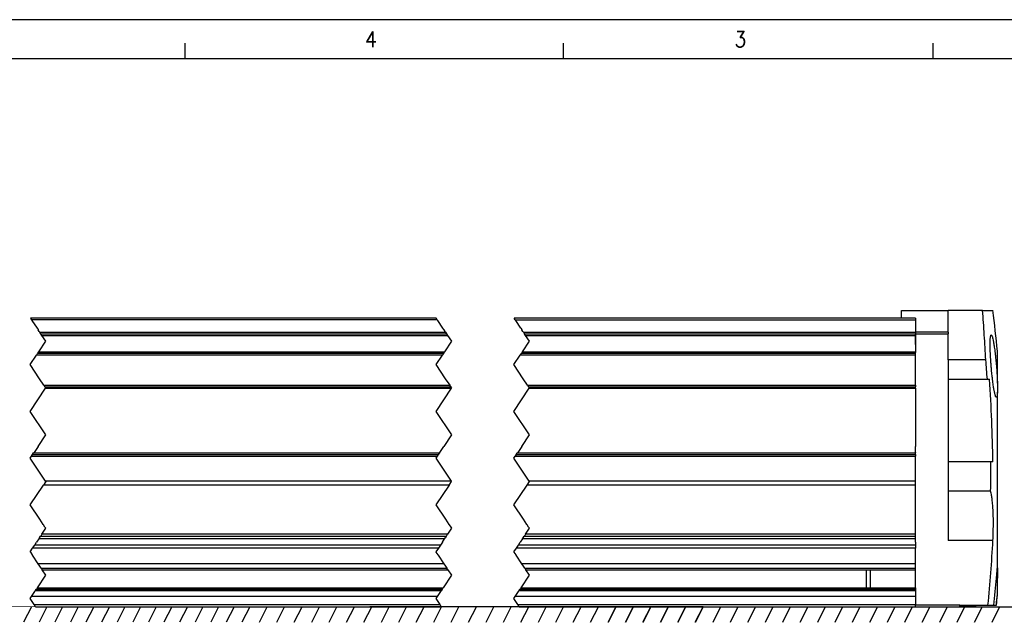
# Model space of a CAD drawing. Header units: millimetres. Extents: x -285 to 2170, y -283 to 203.
# Tile 10 of 33: x 92 to 218, y 126 to 203. Entities that reach past the tile are written whole.
import ezdxf

# ---------------------------------------------------------------- set-up
doc = ezdxf.new("R2010")
doc.units = ezdxf.units.MM
doc.linetypes.add('DOT_CENTER', pattern=[14, 12, -1, 0, -1])
doc.layers.add('1', color=7, linetype='Continuous')
doc.styles.add('CONVERTER_11', font='txt.shx', dxfattribs={"width": 0.9})

# ---------------------------------------------------------------- blocks, each defined once
blk = doc.blocks.new('Marco_a2', base_point=(304.21, -212.02))
at = {"layer": '1', "color": 2, "linetype": 'Continuous'}
for p, q in [((309.21, 202.98), (-284.79, 202.98)), ((113.44, 197.98), (113.44, 199.98)), ((161.96, 197.98), (161.96, 199.98)), ((209.38, 197.98), (209.38, 199.98))]:
    blk.add_line(p, q, dxfattribs=at)
at = {"layer": '1', "color": 7, "linetype": 'Continuous'}
blk.add_line((304.21, 197.98), (-264.79, 197.98), dxfattribs=at)
at = {"layer": '1', "color": 2, "char_height": 2, "attachment_point": 4, "line_spacing_factor": 1.20048, "style": 'CONVERTER_11'}
for s, insert in [('4', (136.49, 200.47)), ('3', (183.86, 200.47))]:
    blk.add_mtext(s, dxfattribs=dict(at, insert=insert))
blk = doc.blocks.new('Top', base_point=(304.21, -212.02))
at = {"layer": '1', "color": 2, "linetype": 'Continuous'}
for p, q in [((168.68, 127.69), (167.68, 125.69)), ((170.91, 127.69), (169.91, 125.69)), ((173.15, 127.69), (172.15, 125.69)), ((175.38, 127.69), (174.38, 125.69)), ((177.62, 127.69), (176.62, 125.69)), ((179.86, 127.69), (178.86, 125.69)), ((182.09, 127.69), (181.09, 125.69)), ((184.33, 127.69), (183.33, 125.69))]:
    blk.add_line(p, q, dxfattribs=at)
blk.add_blockref('Marco_a2', (304.21, -212.02))
blk = doc.blocks.new('REGLA__36', base_point=(-163.4, 127.69))
at = {"color": 7, "linetype": 'Continuous'}
for p, q in [((205.3, 164.69), (205.3, 165.69)), ((205.3, 165.69), (205.3, 165.69)), ((205.3, 165.69), (211.3, 165.69)), ((205.3, 164.69), (205.3, 165.69)), ((215.7, 165.69), (211.3, 165.69)), ((211.3, 162.89), (211.3, 165.69)), ((215.7, 165.69), (217.03, 165.69)), ((145.63, 164.69), (93.59, 164.69)), ((205.3, 164.69), (155.63, 164.69)), ((207.1, 164.69), (205.3, 164.69)), ((207.1, 164.69), (207.1, 162.89)), ((94.93, 162.69), (146.96, 162.69)), ((156.96, 162.69), (207.1, 162.69)), ((207.1, 162.69), (211.3, 162.69)), ((207.1, 162.49), (207.1, 162.69)), ((207.1, 162.69), (207.1, 162.49)), ((207.1, 162.49), (207.1, 161.32)), ((207.1, 161.32), (207.1, 162.49)), ((211.3, 159.33), (211.3, 162.69)), ((207.1, 161.32), (207.1, 160.37)), ((207.1, 160.37), (207.1, 160.28)), ((94.54, 160.2), (146.57, 160.2)), ((156.57, 160.2), (207.1, 160.2)), ((201.3, 160.28), (207.1, 160.28)), ((207.1, 160.2), (207.1, 160.28)), ((207.1, 160.03), (207.1, 160.2)), ((207.1, 158.69), (207.1, 160)), ((211.3, 159.33), (211.3, 156.87)), ((216.11, 159.33), (211.3, 159.33)), ((207.1, 156.1), (207.1, 158.69)), ((211.3, 156.87), (216.31, 156.87)), ((211.3, 156.87), (211.3, 146.25)), ((216.31, 156.87), (216.58, 156.87)), ((95.46, 155.9), (147.49, 155.9)), ((157.49, 155.9), (207.1, 155.9)), ((207.1, 156.06), (207.1, 155.9)), ((207.1, 155.7), (207.1, 155.9)), ((207.1, 155.7), (207.1, 148.24)), ((207.1, 147.48), (207.1, 148.24)), ((93.87, 147.2), (145.9, 147.2)), ((155.9, 147.2), (207.1, 147.2)), ((207.1, 147.48), (207.1, 147.4)), ((207.1, 147.2), (207.1, 147.4)), ((207.1, 147.2), (207.1, 147.03)), ((207.1, 143.77), (207.1, 147)), ((211.3, 146.25), (211.3, 142.51)), ((216.74, 146.25), (211.3, 146.25)), ((217.01, 146.25), (216.74, 146.25)), ((217.6, 145.54), (217.6, 146.26)), ((217.6, 144.1), (217.6, 145.54)), ((217.6, 143.38), (217.6, 144.1)), ((147.29, 143.27), (95.26, 143.27)), ((207.1, 143.27), (157.29, 143.27)), ((207.1, 143.72), (207.1, 143.77)), ((207.1, 143.27), (207.1, 143.72)), ((207.1, 138.24), (207.1, 143.27)), ((216.73, 142.51), (211.3, 142.51)), ((211.3, 142.51), (211.3, 136.18)), ((207.1, 138.18), (207.1, 138.24)), ((207.1, 137.9), (207.1, 138.18)), ((207.1, 136.97), (207.1, 137.9)), ((146.69, 136.38), (94.66, 136.38)), ((94.89, 136.72), (146.92, 136.72)), ((94.91, 136.75), (146.94, 136.75)), ((147.09, 136.97), (95.06, 136.97)), ((207.1, 136.38), (156.69, 136.38)), ((156.92, 136.72), (207.1, 136.72)), ((156.94, 136.75), (207.1, 136.75)), ((207.1, 136.97), (157.09, 136.97)), ((207.1, 136.75), (207.1, 136.97)), ((207.1, 136.72), (207.1, 136.75)), ((207.1, 136.38), (207.1, 136.72)), ((207.1, 135.96), (207.1, 136.38)), ((145.91, 135.2), (93.88, 135.2)), ((146.17, 135.59), (94.14, 135.59)), ((207.1, 135.2), (155.91, 135.2)), ((207.1, 135.59), (156.17, 135.59)), ((207.1, 135.96), (207.1, 135.59)), ((207.1, 135.59), (207.1, 135.2)), ((207.1, 133.2), (207.1, 135.2)), ((146.62, 133.2), (94.59, 133.2)), ((207.1, 133.2), (156.62, 133.2)), ((207.1, 132.62), (207.1, 133.2)), ((207.1, 132.42), (207.1, 132.62)), ((95.11, 132.42), (147.14, 132.42)), ((157.14, 132.42), (201.3, 132.42)), ((201.3, 132.42), (207.1, 132.42)), ((207.1, 130.12), (207.1, 132.42)), ((217.6, 129.3), (217.6, 131.33)), ((94.49, 130.12), (146.52, 130.12)), ((156.52, 130.12), (201.3, 130.12)), ((201.3, 130.12), (207.1, 130.12)), ((207.1, 130.12), (207.1, 129.92)), ((145.77, 128.99), (93.74, 128.99)), ((146.25, 129.71), (94.22, 129.71)), ((207.1, 128.99), (155.77, 128.99)), ((207.1, 129.71), (156.25, 129.71)), ((207.1, 129.92), (207.1, 129.71)), ((207.1, 129.71), (207.1, 128.99)), ((207.1, 128.99), (207.1, 127.99)), ((94.06, 127.99), (146.09, 127.99)), ((156.09, 127.99), (207.1, 127.99)), ((207.1, 127.99), (207.1, 127.89)), ((207.1, 127.69), (207.1, 127.89)), ((212.8, 127.89), (207.1, 127.89)), ((212.8, 127.89), (216.39, 127.89)), ((214.5, 127.76), (212.8, 127.76)), ((216.39, 127.89), (217.17, 127.89)), ((217.17, 127.89), (217.46, 127.89)), ((217.46, 127.89), (217.48, 127.89))]:
    blk.add_line(p, q, dxfattribs=at)
at = {"color": 2, "linetype": 'DOT_CENTER'}
for p, q in [((93.59, 164.69), (93.73, 164.49)), ((93.73, 164.49), (93.77, 164.42)), ((93.77, 164.42), (93.79, 164.39)), ((93.79, 164.39), (94.45, 163.41)), ((145.76, 164.49), (145.63, 164.69)), ((145.81, 164.42), (145.76, 164.49)), ((145.83, 164.39), (145.81, 164.42)), ((146.48, 163.41), (145.83, 164.39)), ((155.76, 164.49), (155.63, 164.69)), ((155.81, 164.42), (155.76, 164.49)), ((155.83, 164.39), (155.81, 164.42)), ((156.48, 163.41), (155.83, 164.39)), ((94.45, 163.41), (94.57, 163.24)), ((94.57, 163.24), (94.6, 163.19)), ((94.73, 162.99), (94.6, 163.19)), ((94.75, 162.96), (94.73, 162.99)), ((94.79, 162.89), (94.75, 162.96)), ((94.93, 162.69), (94.79, 162.89)), ((146.6, 163.24), (146.48, 163.41)), ((146.63, 163.19), (146.6, 163.24)), ((146.63, 163.19), (146.76, 162.99)), ((146.76, 162.99), (146.78, 162.96)), ((146.78, 162.96), (146.83, 162.89)), ((146.83, 162.89), (146.96, 162.69)), ((156.48, 163.41), (156.6, 163.24)), ((156.63, 163.19), (156.6, 163.24)), ((156.76, 162.99), (156.63, 163.19)), ((156.76, 162.99), (156.78, 162.96)), ((156.78, 162.96), (156.83, 162.89)), ((156.83, 162.89), (156.96, 162.69)), ((94.66, 160.37), (95.57, 161.74)), ((95.06, 162.49), (94.93, 162.69)), ((95.57, 161.74), (95.06, 162.49)), ((147.6, 161.74), (146.69, 160.37)), ((146.96, 162.69), (147.09, 162.49)), ((147.09, 162.49), (147.6, 161.74)), ((156.69, 160.37), (157.6, 161.74)), ((157.09, 162.49), (156.96, 162.69)), ((157.6, 161.74), (157.09, 162.49)), ((94.54, 160.2), (94.66, 160.37)), ((146.69, 160.37), (146.57, 160.2)), ((156.69, 160.37), (156.57, 160.2)), ((93.57, 158.74), (94.37, 159.94)), ((94.37, 159.94), (94.41, 160)), ((94.41, 160), (94.52, 160.17)), ((94.52, 160.17), (94.54, 160.2)), ((146.4, 159.94), (145.6, 158.74)), ((146.44, 160), (146.4, 159.94)), ((146.56, 160.17), (146.44, 160)), ((146.57, 160.2), (146.56, 160.17)), ((155.6, 158.74), (156.4, 159.94)), ((156.4, 159.94), (156.44, 160)), ((156.44, 160), (156.56, 160.17)), ((156.57, 160.2), (156.56, 160.17)), ((94.77, 156.93), (93.57, 158.74)), ((145.6, 158.74), (146.8, 156.93)), ((156.8, 156.93), (155.6, 158.74)), ((95.33, 156.1), (94.77, 156.93)), ((146.8, 156.93), (147.36, 156.1)), ((157.36, 156.1), (156.8, 156.93)), ((93.57, 152.74), (95.54, 155.7)), ((95.33, 156.1), (95.46, 155.9)), ((95.57, 155.74), (95.46, 155.9)), ((95.54, 155.7), (95.57, 155.74)), ((147.57, 155.7), (145.6, 152.74)), ((147.49, 155.9), (147.36, 156.1)), ((147.49, 155.9), (147.6, 155.74)), ((147.6, 155.74), (147.57, 155.7)), ((155.6, 152.74), (157.57, 155.7)), ((157.36, 156.1), (157.49, 155.9)), ((157.6, 155.74), (157.49, 155.9)), ((157.57, 155.7), (157.6, 155.74)), ((95.57, 149.74), (93.57, 152.74)), ((145.6, 152.74), (147.6, 149.74)), ((157.6, 149.74), (155.6, 152.74)), ((94.57, 148.24), (95.57, 149.74)), ((147.6, 149.74), (146.6, 148.24)), ((156.6, 148.24), (157.6, 149.74)), ((94.57, 148.24), (94.06, 147.48)), ((146.09, 147.48), (146.6, 148.24)), ((156.6, 148.24), (156.09, 147.48)), ((93.57, 146.74), (93.74, 147)), ((94.24, 145.73), (93.57, 146.74)), ((93.74, 147), (93.87, 147.2)), ((93.87, 147.2), (94.01, 147.4)), ((94.01, 147.4), (94.06, 147.48)), ((145.77, 147), (145.6, 146.74)), ((145.6, 146.74), (146.27, 145.73)), ((145.9, 147.2), (145.77, 147)), ((146.04, 147.4), (145.9, 147.2)), ((146.09, 147.48), (146.04, 147.4)), ((155.6, 146.74), (155.77, 147)), ((156.27, 145.73), (155.6, 146.74)), ((155.9, 147.2), (155.77, 147)), ((155.9, 147.2), (156.04, 147.4)), ((156.04, 147.4), (156.09, 147.48)), ((95.54, 143.77), (94.24, 145.73)), ((146.27, 145.73), (147.57, 143.77)), ((157.57, 143.77), (156.27, 145.73)), ((93.57, 140.74), (95.26, 143.27)), ((95.57, 143.74), (95.26, 143.27)), ((95.54, 143.77), (95.57, 143.74)), ((147.29, 143.27), (145.6, 140.74)), ((147.29, 143.27), (147.6, 143.74)), ((147.6, 143.74), (147.57, 143.77)), ((155.6, 140.74), (157.29, 143.27)), ((157.29, 143.27), (157.6, 143.74)), ((157.6, 143.74), (157.57, 143.77)), ((94.79, 138.9), (93.57, 140.74)), ((145.6, 140.74), (146.82, 138.9)), ((156.82, 138.9), (155.6, 140.74)), ((95.23, 138.24), (94.79, 138.9)), ((146.82, 138.9), (147.26, 138.24)), ((157.26, 138.24), (156.82, 138.9)), ((95.06, 136.97), (95.57, 137.74)), ((95.27, 138.18), (95.23, 138.24)), ((95.45, 137.9), (95.27, 138.18)), ((95.57, 137.74), (95.45, 137.9)), ((147.6, 137.74), (147.09, 136.97)), ((147.26, 138.24), (147.3, 138.18)), ((147.3, 138.18), (147.49, 137.9)), ((147.49, 137.9), (147.6, 137.74)), ((157.09, 136.97), (157.6, 137.74)), ((157.3, 138.18), (157.26, 138.24)), ((157.49, 137.9), (157.3, 138.18)), ((157.6, 137.74), (157.49, 137.9)), ((94.66, 136.38), (94.38, 135.96)), ((94.74, 136.5), (94.66, 136.38)), ((94.74, 136.5), (94.89, 136.72)), ((94.91, 136.75), (94.89, 136.72)), ((95.06, 136.97), (94.91, 136.75)), ((146.42, 135.96), (146.69, 136.38)), ((146.69, 136.38), (146.77, 136.5)), ((146.92, 136.72), (146.77, 136.5)), ((146.92, 136.72), (146.94, 136.75)), ((146.94, 136.75), (147.09, 136.97)), ((156.69, 136.38), (156.42, 135.96)), ((156.69, 136.38), (156.77, 136.5)), ((156.77, 136.5), (156.92, 136.72)), ((156.94, 136.75), (156.92, 136.72)), ((157.09, 136.97), (156.94, 136.75)), ((93.57, 134.74), (93.88, 135.2)), ((93.88, 135.2), (94.14, 135.59)), ((94.14, 135.59), (94.38, 135.96)), ((145.91, 135.2), (145.6, 134.74)), ((146.17, 135.59), (145.91, 135.2)), ((146.42, 135.96), (146.17, 135.59)), ((155.6, 134.74), (155.91, 135.2)), ((155.91, 135.2), (156.17, 135.59)), ((156.17, 135.59), (156.42, 135.96)), ((93.59, 134.69), (93.57, 134.74)), ((93.59, 134.69), (93.84, 134.32)), ((93.86, 134.29), (93.84, 134.32)), ((94.59, 133.2), (93.86, 134.29)), ((145.6, 134.74), (145.63, 134.69)), ((145.87, 134.32), (145.63, 134.69)), ((145.87, 134.32), (145.89, 134.29)), ((145.89, 134.29), (146.62, 133.2)), ((155.63, 134.69), (155.6, 134.74)), ((155.87, 134.32), (155.63, 134.69)), ((155.89, 134.29), (155.87, 134.32)), ((156.62, 133.2), (155.89, 134.29)), ((94.79, 132.9), (94.59, 133.2)), ((94.98, 132.62), (94.79, 132.9)), ((94.98, 132.62), (95.11, 132.42)), ((146.62, 133.2), (146.82, 132.9)), ((146.82, 132.9), (147.01, 132.62)), ((147.14, 132.42), (147.01, 132.62)), ((156.82, 132.9), (156.62, 133.2)), ((157.01, 132.62), (156.82, 132.9)), ((157.01, 132.62), (157.14, 132.42)), ((94.49, 130.12), (95.57, 131.74)), ((95.57, 131.74), (95.11, 132.42)), ((147.6, 131.74), (146.52, 130.12)), ((147.14, 132.42), (147.6, 131.74)), ((156.52, 130.12), (157.6, 131.74)), ((157.6, 131.74), (157.14, 132.42)), ((94.49, 130.12), (94.36, 129.92)), ((146.39, 129.92), (146.52, 130.12)), ((156.52, 130.12), (156.39, 129.92)), ((93.57, 128.74), (93.74, 128.99)), ((93.74, 128.99), (94.17, 129.65)), ((94.17, 129.65), (94.22, 129.71)), ((94.22, 129.71), (94.36, 129.92)), ((145.77, 128.99), (145.6, 128.74)), ((146.2, 129.65), (145.77, 128.99)), ((146.25, 129.71), (146.2, 129.65)), ((146.39, 129.92), (146.25, 129.71)), ((155.6, 128.74), (155.77, 128.99)), ((155.77, 128.99), (156.2, 129.65)), ((156.2, 129.65), (156.25, 129.71)), ((156.25, 129.71), (156.39, 129.92)), ((94.06, 127.99), (93.57, 128.74)), ((94.26, 127.69), (94.06, 127.99)), ((145.6, 128.74), (146.09, 127.99)), ((146.09, 127.99), (146.29, 127.69)), ((156.09, 127.99), (155.6, 128.74)), ((156.29, 127.69), (156.09, 127.99))]:
    blk.add_line(p, q, dxfattribs=at)
at = {"color": 3, "linetype": 'Continuous'}
for p, q in [((145.76, 164.49), (93.73, 164.49)), ((155.76, 164.49), (207.1, 164.49)), ((94.79, 162.89), (146.83, 162.89)), ((156.83, 162.89), (207.1, 162.89)), ((211.3, 162.89), (207.1, 162.89)), ((95.06, 162.49), (147.09, 162.49)), ((157.09, 162.49), (207.1, 162.49)), ((94.66, 160.37), (146.69, 160.37)), ((156.69, 160.37), (207.1, 160.37)), ((94.41, 160), (146.44, 160)), ((156.44, 160), (207.1, 160)), ((95.33, 156.1), (147.36, 156.1)), ((95.54, 155.7), (147.57, 155.7)), ((157.36, 156.1), (207.1, 156.1)), ((157.57, 155.7), (207.1, 155.7)), ((93.74, 147), (145.77, 147)), ((94.01, 147.4), (146.04, 147.4)), ((155.77, 147), (207.1, 147)), ((156.04, 147.4), (207.1, 147.4)), ((147.57, 143.77), (95.54, 143.77)), ((207.1, 143.77), (157.57, 143.77)), ((217.03, 136.18), (211.3, 136.18)), ((94.98, 132.62), (147.01, 132.62)), ((157.01, 132.62), (207.1, 132.62)), ((217.48, 131.33), (217.6, 131.33)), ((94.36, 129.92), (146.39, 129.92)), ((156.39, 129.92), (207.1, 129.92))]:
    blk.add_line(p, q, dxfattribs=at)
at = {"color": 2, "linetype": 'Continuous'}
for p, q in [((94.26, 127.69), (146.29, 127.69)), ((156.29, 127.69), (207.1, 127.69))]:
    blk.add_line(p, q, dxfattribs=at)
at = {"color": 7, "linetype": 'Continuous'}
for centre, radius, start, end in [((50.33, 144.81), 168, 5.345, 7.1419), ((50.33, 144.81), 166.42, 4.155, 5.0073), ((50.33, 144.81), 166.69, 0.4953, 4.1482), ((50.33, 144.81), 166.42, 359.2074, 0.4961), ((50.33, 144.81), 166.92, 354.1846, 357.0376), ((50.33, 144.81), 167.69, 354.2115, 355.3913), ((50.33, 144.81), 167.99, 354.2216, 354.7048), ((50.33, 144.81), 168, 354.2221, 354.655), ((214.5, 128.76), 1, 270, 300.1722)]:
    blk.add_arc(centre, radius, start, end, dxfattribs=at)
for points, knots in [([(216.11, 159.33), (216.08, 159.87), (216.02, 160.94), (215.92, 162.54), (215.82, 164.12), (215.74, 165.17), (215.7, 165.69)], [0, 0, 0, 0, 1.612844, 3.212892, 4.802142, 6.375539, 6.375539, 6.375539, 6.375539]), ([(207.1, 162.89), (207.1, 162.88), (207.1, 162.86), (207.1, 162.82), (207.1, 162.78), (207.1, 162.75), (207.1, 162.73), (207.1, 162.71), (207.1, 162.7), (207.1, 162.7), (207.1, 162.69)], [0, 0, 0, 0, 0.0390169, 0.0765367, 0.1169791, 0.1414214, 0.170252, 0.1847759, 0.196151, 0.2, 0.2, 0.2, 0.2]), ([(211.3, 162.89), (211.3, 162.88), (211.3, 162.86), (211.3, 162.82), (211.3, 162.78), (211.3, 162.75), (211.3, 162.73), (211.3, 162.71), (211.3, 162.7), (211.3, 162.7), (211.3, 162.69)], [0, 0, 0, 0, 0.0390169, 0.0765367, 0.1169791, 0.1414214, 0.170252, 0.1847759, 0.196151, 0.2, 0.2, 0.2, 0.2]), ([(217.47, 154.54), (217.46, 154.54), (217.42, 154.56), (217.39, 154.63), (217.36, 154.71), (217.32, 154.83), (217.28, 154.99), (217.24, 155.16), (217.21, 155.32), (217.18, 155.48), (217.14, 155.68), (217.1, 155.95), (217.05, 156.27), (217.01, 156.56), (216.98, 156.83), (216.95, 157.06), (216.92, 157.35), (216.88, 157.7), (216.85, 158.09), (216.82, 158.44), (216.79, 158.74), (216.77, 158.99), (216.75, 159.29), (216.73, 159.64), (216.71, 160.02), (216.69, 160.46), (216.67, 160.94), (216.67, 161.42), (216.68, 161.8), (216.69, 162.07), (216.71, 162.23), (216.73, 162.36), (216.75, 162.45), (216.77, 162.52), (216.8, 162.53), (216.81, 162.54)], [0, 0, 0, 0, 0.047118, 0.120592, 0.208133, 0.317051, 0.482575, 0.717808, 0.825374, 0.983037, 1.193741, 1.460461, 1.786203, 2.173998, 2.344699, 2.579098, 2.873009, 3.222258, 3.622684, 4.070146, 4.265038, 4.521824, 4.830473, 5.180966, 5.563299, 5.96749, 6.514911, 6.996538, 7.403099, 7.641384, 7.807412, 7.915198, 8.029525, 8.088642, 8.117259, 8.117259, 8.117259, 8.117259]), ([(216.81, 162.54), (216.82, 162.53), (216.85, 162.52), (216.89, 162.46), (216.94, 162.34), (216.99, 162.14), (217.04, 161.94), (217.08, 161.75), (217.1, 161.6), (217.14, 161.39), (217.18, 161.13), (217.23, 160.8), (217.27, 160.51), (217.3, 160.25), (217.33, 160.02), (217.36, 159.73), (217.4, 159.38), (217.44, 158.98), (217.48, 158.51), (217.52, 157.97), (217.55, 157.49), (217.57, 157.08), (217.59, 156.73), (217.6, 156.47), (217.6, 156.34)], [0, 0, 0, 0, 0.030042, 0.091991, 0.208159, 0.424552, 0.71579, 0.82363, 0.981216, 1.191516, 1.457528, 1.782284, 2.168838, 2.339631, 2.574162, 2.868311, 3.217971, 3.61905, 4.067472, 4.651742, 5.223396, 5.527898, 5.886926, 6.281767, 6.281767, 6.281767, 6.281767]), ([(217.6, 156.34), (217.6, 156.84), (217.6, 157.86), (217.6, 159.05), (217.6, 159.92), (217.6, 160.28), (217.6, 160.46)], [0, 0, 0, 0, 1.50034, 3.047712, 3.581186, 4.114661, 4.114661, 4.114661, 4.114661]), ([(201.3, 160.28), (201.29, 160.27), (201.28, 160.26), (201.26, 160.24), (201.24, 160.23), (201.23, 160.21), (201.22, 160.2), (201.21, 160.2), (201.21, 160.2)], [0, 0, 0, 0, 0.0286054, 0.0570484, 0.0821232, 0.107068, 0.1157454, 0.1255895, 0.1255895, 0.1255895, 0.1255895]), ([(201.3, 160.28), (201.3, 160.28), (201.3, 160.26), (201.3, 160.23), (201.3, 160.21), (201.3, 160.2)], [0, 0, 0, 0, 0.01413409, 0.04101734, 0.08549661, 0.08549661, 0.08549661, 0.08549661]), ([(207.1, 160), (207.1, 160), (207.1, 160.01), (207.1, 160.03), (207.1, 160.03)], [0, 0, 0, 0, 0.01825242, 0.0363958, 0.0363958, 0.0363958, 0.0363958]), ([(207.1, 156.1), (207.1, 156.09), (207.1, 156.09), (207.1, 156.08), (207.1, 156.07), (207.1, 156.06), (207.1, 156.06)], [0, 0, 0, 0, 0.00914612, 0.01827311, 0.02736186, 0.03639336, 0.03639336, 0.03639336, 0.03639336]), ([(217.6, 156.34), (217.6, 156.24), (217.6, 156.04), (217.6, 155.75), (217.6, 155.48), (217.6, 155.31), (217.6, 155.22)], [0, 0, 0, 0, 0.293227, 0.615131, 0.86102, 1.120506, 1.120506, 1.120506, 1.120506]), ([(217.6, 155.22), (217.6, 155.14), (217.59, 155.01), (217.57, 154.84), (217.55, 154.7), (217.54, 154.59), (217.49, 154.55), (217.47, 154.54)], [0, 0, 0, 0, 0.2390472, 0.4055193, 0.5135173, 0.6497004, 0.7130944, 0.7130944, 0.7130944, 0.7130944]), ([(217.6, 146.26), (217.6, 147.86), (217.6, 150.84), (217.6, 153.83), (217.6, 155.22)], [0, 0, 0, 0, 4.775798, 8.95746, 8.95746, 8.95746, 8.95746]), ([(207.1, 147.03), (207.1, 147.03), (207.1, 147.02), (207.1, 147.01), (207.1, 147.01), (207.1, 147), (207.1, 147)], [0, 0, 0, 0, 0.0090315, 0.01812025, 0.02724723, 0.03639336, 0.03639336, 0.03639336, 0.03639336]), ([(217.6, 132.69), (217.6, 134.28), (217.6, 137.84), (217.6, 141.41), (217.6, 143.38)], [0, 0, 0, 0, 4.774643, 10.689434, 10.689434, 10.689434, 10.689434]), ([(217.03, 136.18), (217.05, 136.55), (217.07, 137.2), (217.09, 138.16), (217.09, 139.04), (217.06, 139.9), (217.01, 140.69), (216.94, 141.37), (216.86, 141.97), (216.78, 142.32), (216.73, 142.51)], [0, 0, 0, 0, 1.109011, 1.95159, 2.877472, 3.746938, 4.541535, 5.248611, 5.786833, 6.350143, 6.350143, 6.350143, 6.350143]), ([(217.48, 131.33), (217.49, 131.46), (217.51, 131.69), (217.54, 132.04), (217.57, 132.36), (217.59, 132.59), (217.6, 132.69)], [0, 0, 0, 0, 0.372303, 0.689926, 1.054238, 1.360159, 1.360159, 1.360159, 1.360159]), ([(217.6, 132.69), (217.6, 132.47), (217.6, 132.01), (217.6, 131.56), (217.6, 131.33)], [0, 0, 0, 0, 0.666949, 1.355034, 1.355034, 1.355034, 1.355034]), ([(200.8, 130.12), (200.8, 130.14), (200.8, 130.17), (200.8, 130.26), (200.8, 130.38), (200.8, 130.53), (200.8, 130.67), (200.8, 130.82), (200.8, 131.02), (200.8, 131.26), (200.8, 131.5), (200.8, 131.7), (200.8, 131.89), (200.8, 132.08), (200.8, 132.26), (200.8, 132.36), (200.8, 132.4), (200.8, 132.42)], [0, 0, 0, 0, 0.048875, 0.095771, 0.263782, 0.425069, 0.54715, 0.673356, 0.873488, 1.137419, 1.401346, 1.60147, 1.727668, 1.978384, 2.178991, 2.24979, 2.3, 2.3, 2.3, 2.3]), ([(201.3, 132.42), (201.3, 132.32), (201.3, 132.15), (201.3, 131.85), (201.3, 131.57), (201.3, 131.26), (201.3, 130.97), (201.3, 130.67), (201.3, 130.39), (201.3, 130.21), (201.3, 130.12)], [0, 0, 0, 0, 0.294862, 0.533147, 0.88371, 1.145892, 1.458025, 1.760758, 2.044409, 2.3, 2.3, 2.3, 2.3]), ([(217.6, 129.16), (217.6, 129.18), (217.6, 129.23), (217.6, 129.28), (217.6, 129.3)], [0, 0, 0, 0, 0.0611601, 0.1466607, 0.1466607, 0.1466607, 0.1466607]), ([(212.8, 127.76), (212.8, 127.76), (212.8, 127.78), (212.8, 127.8), (212.8, 127.84), (212.8, 127.87), (212.8, 127.89)], [0, 0, 0, 0, 0.0155407, 0.0340358, 0.0764271, 0.1354813, 0.1354813, 0.1354813, 0.1354813])]:
    blk.add_open_spline(points, degree=3, knots=knots, dxfattribs=at)
at = {"color": 3, "linetype": 'Continuous'}
blk.add_open_spline([(214.5, 127.76), (214.5, 127.78), (214.5, 127.82), (214.5, 127.87), (214.5, 127.89)], degree=3, knots=[0, 0, 0, 0, 0.0567225, 0.1354813, 0.1354813, 0.1354813, 0.1354813], dxfattribs=at)
blk = doc.blocks.new('Regla_G2_cm1540-T__38', base_point=(-163.4, 127.69))
blk.add_blockref('REGLA__36', (-163.4, 127.69))
blk = doc.blocks.new('E', base_point=(17, 145.236))
at = {"layer": '1', "color": 2, "linetype": 'Continuous'}
for p, q in [((93.718, 127.695), (92.718, 125.695)), ((95.718, 127.695), (94.718, 125.695)), ((97.718, 127.695), (96.718, 125.695)), ((99.718, 127.695), (98.718, 125.695)), ((101.718, 127.695), (100.718, 125.695)), ((103.718, 127.695), (102.718, 125.695)), ((105.718, 127.695), (104.718, 125.695)), ((107.718, 127.695), (106.718, 125.695)), ((109.718, 127.695), (108.718, 125.695)), ((111.718, 127.695), (110.718, 125.695)), ((113.718, 127.695), (112.718, 125.695)), ((115.718, 127.695), (114.718, 125.695)), ((117.718, 127.695), (116.718, 125.695)), ((119.718, 127.695), (118.718, 125.695)), ((121.718, 127.695), (120.718, 125.695)), ((122.954, 125.695), (123.954, 127.695)), ((125.19, 125.695), (126.19, 127.695)), ((127.426, 125.695), (128.426, 127.695)), ((129.662, 125.695), (130.662, 127.695)), ((131.898, 125.695), (132.898, 127.695)), ((134.134, 125.695), (135.134, 127.695)), ((136.37, 125.695), (137.37, 127.695)), ((179.856, 127.695), (137.1, 127.695)), ((138.607, 125.695), (139.607, 127.695)), ((140.843, 125.695), (141.843, 127.695)), ((143.079, 125.695), (144.079, 127.695)), ((145.315, 125.695), (146.315, 127.695)), ((147.551, 125.695), (148.551, 127.695)), ((149.787, 125.695), (150.787, 127.695)), ((152.023, 125.695), (153.023, 127.695)), ((154.259, 125.695), (155.259, 127.695)), ((156.495, 125.695), (157.495, 127.695)), ((158.731, 125.695), (159.731, 127.695)), ((160.967, 125.695), (161.967, 127.695)), ((163.203, 125.695), (164.203, 127.695)), ((165.439, 125.695), (166.439, 127.695)), ((167.675, 125.695), (168.675, 127.695)), ((169.912, 125.695), (170.912, 127.695)), ((172.148, 125.695), (173.148, 127.695)), ((174.384, 125.695), (175.384, 127.695)), ((176.62, 125.695), (177.62, 127.695)), ((178.856, 125.695), (179.856, 127.695))]:
    blk.add_line(p, q, dxfattribs=at)
at = {"layer": '1', "color": 2, "linetype": 'Continuous', "const_width": 0.1}
blk.add_lwpolyline([(-194.216, 127.695), (132.839, 127.695)], dxfattribs=at)
blk.add_blockref('Regla_G2_cm1540-T__38', (-163.401, 127.695))

msp = doc.modelspace()

# ---------------------------------------------------------------- linework, layer by layer
at = {"layer": '1', "color": 2, "linetype": 'Continuous'}
for p, q in [((168.68, 127.69), (246.94, 127.69)), ((186.56, 127.69), (185.56, 125.69)), ((188.8, 127.69), (187.8, 125.69)), ((191.04, 127.69), (190.04, 125.69)), ((193.27, 127.69), (192.27, 125.69)), ((195.51, 127.69), (194.51, 125.69)), ((197.74, 127.69), (196.74, 125.69)), ((199.98, 127.69), (198.98, 125.69)), ((202.22, 127.69), (201.22, 125.69)), ((204.45, 127.69), (203.45, 125.69)), ((206.69, 127.69), (205.69, 125.69)), ((208.92, 127.69), (207.92, 125.69)), ((211.16, 127.69), (210.16, 125.69)), ((213.4, 127.69), (212.4, 125.69)), ((215.63, 127.69), (214.63, 125.69)), ((217.87, 127.69), (216.87, 125.69))]:
    msp.add_line(p, q, dxfattribs=at)

# ---------------------------------------------------------------- block references
for name, p in [('Top', (304.21, -212.02)), ('E', (17, 145.24))]:
    msp.add_blockref(name, p)

doc.saveas('drawing.dxf')
